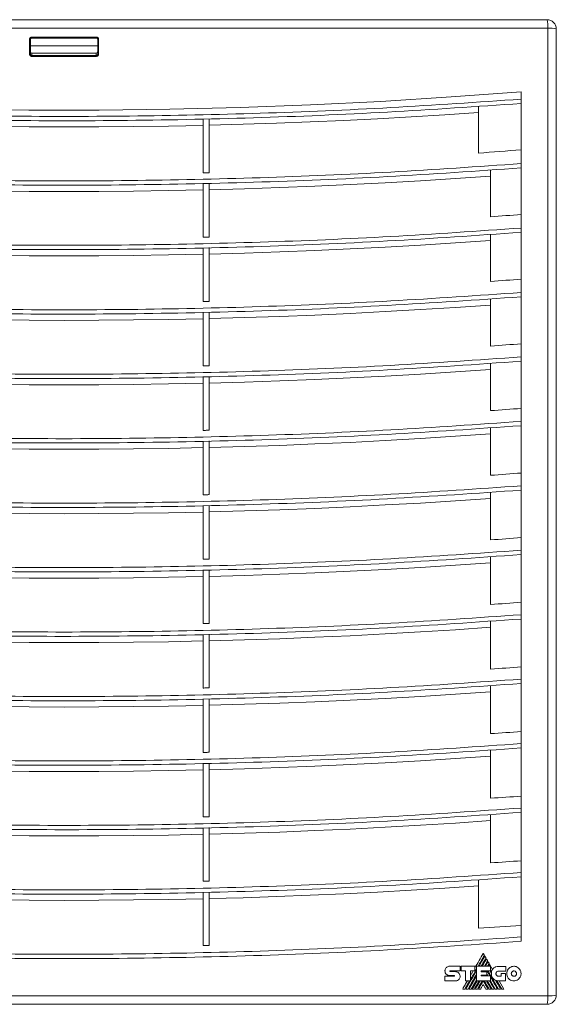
# Model space of a CAD drawing. Header units: millimetres. Extents: x -169 to 690, y -95 to 425.
# Tile 5 of 6: x 284 to 460, y 103 to 425. Entities that reach past the tile are written whole.
import ezdxf

# ---------------------------------------------------------------- set-up
doc = ezdxf.new("R2010")
doc.units = ezdxf.units.MM

msp = doc.modelspace()

# ---------------------------------------------------------------- linework, layer by layer
at = {"color": 7, "linetype": 'Continuous', "lineweight": 15}
for p, q in [((140.55, 425.41), (456.55, 425.41)), ((456.79, 422.65), (140.31, 422.65)), ((456.79, 106.17), (456.79, 422.65)), ((459.55, 422.41), (459.55, 106.41)), ((287.25, 414.2), (287.25, 418.93)), ((287.55, 418.91), (287.55, 414.17)), ((288.05, 419.73), (309.05, 419.73)), ((309.05, 419.41), (288.05, 419.41)), ((309.55, 414.17), (309.55, 418.91)), ((309.85, 418.93), (309.85, 414.2)), ((287.55, 416.91), (309.55, 416.91)), ((288.05, 414.41), (288.05, 413.67)), ((309.05, 414.41), (288.05, 414.41)), ((309.05, 413.67), (309.05, 414.41)), ((448.05, 401.84), (448.05, 399.44)), ((448.05, 399.44), (448.05, 398.02)), ((434.05, 397.01), (434.05, 381.79)), ((448.05, 380.72), (448.05, 398.02)), ((344.05, 393), (344.05, 375.33)), ((346.05, 375.38), (346.05, 393.04)), ((448.05, 380.72), (448.05, 378.36)), ((448.05, 378.36), (448.05, 376.95)), ((448.05, 359.6), (448.05, 376.95)), ((438.05, 376.21), (438.05, 360.95)), ((344.05, 371.92), (344.05, 354.27)), ((346.05, 354.32), (346.05, 371.96)), ((448.05, 359.6), (448.05, 357.28)), ((438.05, 355.14), (438.05, 339.82)), ((448.05, 357.28), (448.05, 355.87)), ((448.05, 338.48), (448.05, 355.87)), ((344.05, 350.85), (344.05, 333.22)), ((346.05, 333.26), (346.05, 350.89)), ((448.05, 338.48), (448.05, 336.21)), ((448.05, 336.21), (448.05, 334.79)), ((438.05, 334.06), (438.05, 318.68)), ((448.05, 317.37), (448.05, 334.79)), ((344.05, 329.77), (344.05, 312.16)), ((346.05, 312.2), (346.05, 329.81)), ((448.05, 317.37), (448.05, 315.13)), ((438.05, 312.98), (438.05, 297.55)), ((448.05, 315.13), (448.05, 313.72)), ((448.05, 296.25), (448.05, 313.72)), ((344.05, 308.69), (344.05, 291.1)), ((346.05, 291.14), (346.05, 308.73)), ((448.05, 296.25), (448.05, 294.05)), ((448.05, 294.05), (448.05, 292.64)), ((438.05, 291.9), (438.05, 276.42)), ((448.05, 275.13), (448.05, 292.64)), ((344.05, 287.62), (344.05, 270.04)), ((346.05, 270.08), (346.05, 287.66)), ((448.05, 275.13), (448.05, 272.98)), ((438.05, 270.83), (438.05, 255.29)), ((448.05, 272.98), (448.05, 271.56)), ((448.05, 254.02), (448.05, 271.56)), ((344.05, 266.54), (344.05, 248.97)), ((346.05, 249.02), (346.05, 266.58)), ((448.05, 254.02), (448.05, 251.9)), ((448.05, 251.9), (448.05, 250.48)), ((438.05, 249.75), (438.05, 234.17)), ((448.05, 232.91), (448.05, 250.48)), ((344.05, 245.46), (344.05, 227.91)), ((346.05, 227.96), (346.05, 245.5)), ((448.05, 232.91), (448.05, 230.82)), ((438.05, 228.67), (438.05, 213.04)), ((448.05, 230.82), (448.05, 229.41)), ((448.05, 211.79), (448.05, 229.41)), ((344.05, 224.38), (344.05, 206.85)), ((346.05, 206.89), (346.05, 224.43)), ((448.05, 211.79), (448.05, 209.74)), ((448.05, 209.74), (448.05, 208.33)), ((438.05, 207.6), (438.05, 191.92)), ((448.05, 190.68), (448.05, 208.33)), ((344.05, 203.31), (344.05, 185.78)), ((346.05, 185.83), (346.05, 203.35)), ((448.05, 190.68), (448.05, 188.67)), ((448.05, 188.67), (448.05, 187.25)), ((448.05, 169.57), (448.05, 187.25)), ((438.05, 186.52), (438.05, 170.79)), ((344.05, 182.23), (344.05, 164.72)), ((346.05, 164.76), (346.05, 182.27)), ((448.05, 169.57), (448.05, 167.59)), ((448.05, 167.59), (448.05, 166.18)), ((438.05, 165.44), (438.05, 149.67)), ((448.05, 148.46), (448.05, 166.18)), ((344.05, 161.15), (344.05, 143.65)), ((346.05, 143.7), (346.05, 161.19)), ((448.05, 148.46), (448.05, 146.51)), ((448.05, 146.51), (448.05, 145.1)), ((448.05, 127.35), (448.05, 145.1)), ((434.05, 144.09), (434.05, 128.29)), ((344.05, 140.08), (344.05, 122.59)), ((346.05, 122.63), (346.05, 140.12)), ((448.05, 127.35), (448.05, 125.44)), ((448.05, 125.44), (448.05, 124.02)), ((436.01, 115.84), (437.06, 117.66)), ((437.22, 117.39), (436.33, 115.84)), ((438.69, 114.84), (437.74, 116.49)), ((423.13, 114.32), (423.13, 114.32)), ((428.06, 115.86), (424.63, 115.86)), ((424.64, 112.83), (426.14, 112.83)), ((424.83, 114.33), (428.06, 114.33)), ((426.57, 114.09), (424.84, 114.09)), ((428.06, 114.33), (428.06, 115.86)), ((432.94, 115.85), (428.39, 115.85)), ((428.39, 115.85), (428.39, 114.33)), ((428.39, 114.33), (429.87, 114.33)), ((429.87, 114.33), (429.87, 111.13)), ((431.43, 114.34), (432.94, 114.34)), ((431.43, 111.13), (431.43, 114.34)), ((432.94, 114.34), (432.94, 115.85)), ((433.4, 115.84), (433.4, 111.13)), ((438.05, 115.84), (433.4, 115.84)), ((434.94, 114.07), (434.94, 114.31)), ((434.94, 114.31), (438.05, 114.31)), ((436.79, 114.07), (434.94, 114.07)), ((434.94, 112.91), (436.79, 112.91)), ((434.94, 112.68), (434.94, 112.91)), ((434.98, 114.07), (435.13, 114.31)), ((435.45, 114.31), (435.3, 114.07)), ((436.79, 112.91), (436.79, 114.07)), ((437.12, 112.68), (436.79, 113.27)), ((438.05, 114.31), (438.05, 115.84)), ((438.39, 114.09), (438.05, 114.68)), ((438.69, 114.84), (438.39, 114.1)), ((443.02, 115.82), (440.64, 115.82)), ((440.64, 114.3), (443.02, 114.3)), ((441.46, 113.49), (441.46, 112.58)), ((442.97, 113.49), (441.46, 113.49)), ((442.97, 111.06), (442.97, 113.49)), ((443.02, 114.3), (443.02, 115.82)), ((423.13, 112.58), (423.13, 111.07)), ((426.14, 112.58), (423.13, 112.58)), ((423.13, 111.07), (426.57, 111.07)), ((429.87, 111.13), (431.43, 111.13)), ((431.71, 108.41), (433.4, 111.33)), ((433.61, 111.13), (432.04, 108.41)), ((433.4, 111.13), (438.02, 111.13)), ((438.02, 112.68), (434.94, 112.68)), ((438.57, 108.41), (436.98, 111.13)), ((438.02, 111.13), (438.02, 112.68)), ((439.6, 108.41), (438.02, 111.13)), ((441.69, 108.41), (440.11, 111.12)), ((441.46, 112.58), (440.64, 112.58)), ((440.65, 111.06), (442.97, 111.06)), ((442.41, 108.41), (440.88, 111.06)), ((428.92, 108.41), (429.65, 108.41)), ((429.97, 108.41), (430.68, 108.41)), ((431.01, 108.41), (431.71, 108.41)), ((432.04, 108.41), (432.75, 108.41)), ((433.07, 108.41), (433.78, 108.41)), ((434.1, 108.41), (434.81, 108.41)), ((436.51, 108.41), (437.22, 108.41)), ((437.54, 108.41), (438.24, 108.41)), ((438.57, 108.41), (439.27, 108.41)), ((439.6, 108.41), (440.31, 108.41)), ((440.63, 108.41), (441.34, 108.41)), ((441.69, 108.41), (442.41, 108.41)), ((140.31, 106.17), (456.79, 106.17)), ((456.55, 103.41), (140.55, 103.41))]:
    msp.add_line(p, q, dxfattribs=at)
at = {"color": 7, "linetype": 'Continuous', "lineweight": 15, "flags": 128}
for points in [[(288.05, 413.67), (290.67, 413.67), (293.3, 413.67), (295.92, 413.67), (298.55, 413.67), (301.17, 413.67), (303.8, 413.67), (306.42, 413.67), (309.05, 413.67)], [(309.05, 413.39), (306.42, 413.39), (303.8, 413.39), (301.17, 413.39), (298.55, 413.39), (295.92, 413.39), (293.3, 413.39), (290.67, 413.39), (288.05, 413.39)], [(448.05, 401.84), (425.13, 400.14), (402.16, 398.71), (379.17, 397.57), (356.15, 396.72), (333.12, 396.15), (310.07, 395.87), (287.02, 395.87), (263.98, 396.15), (240.94, 396.72), (217.93, 397.57), (194.93, 398.71), (171.97, 400.14), (149.05, 401.84)], [(346.05, 390.9), (357.07, 391.2), (368.08, 391.56), (379.09, 391.99), (390.1, 392.47), (401.09, 393.02), (412.09, 393.64), (423.07, 394.31), (434.05, 395.05)], [(253.05, 390.85), (264.42, 390.62), (275.8, 390.45), (287.17, 390.35), (298.55, 390.32), (309.93, 390.35), (321.3, 390.45), (332.68, 390.62), (344.05, 390.85)], [(448.05, 382.86), (446.3, 382.72), (444.55, 382.58), (442.8, 382.45), (441.05, 382.31), (439.3, 382.18), (437.55, 382.05), (435.8, 381.92), (434.05, 381.79)], [(344.05, 375.33), (344.3, 375.34), (344.55, 375.34), (344.8, 375.35), (345.05, 375.35), (345.3, 375.36), (345.55, 375.37), (345.8, 375.37), (346.05, 375.38)], [(346.05, 369.82), (357.57, 370.14), (369.08, 370.52), (380.6, 370.97), (392.1, 371.49), (403.6, 372.08), (415.09, 372.74), (426.57, 373.46), (438.05, 374.26)], [(253.05, 369.77), (264.42, 369.54), (275.8, 369.37), (287.17, 369.27), (298.55, 369.24), (309.93, 369.27), (321.3, 369.37), (332.68, 369.54), (344.05, 369.77)], [(448.05, 361.71), (446.8, 361.62), (445.55, 361.52), (444.3, 361.42), (443.05, 361.33), (441.8, 361.23), (440.55, 361.14), (439.3, 361.04), (438.05, 360.95)], [(344.05, 354.27), (344.3, 354.28), (344.55, 354.29), (344.8, 354.29), (345.05, 354.3), (345.3, 354.3), (345.55, 354.31), (345.8, 354.32), (346.05, 354.32)], [(346.05, 348.74), (357.57, 349.06), (369.08, 349.44), (380.6, 349.9), (392.1, 350.42), (403.6, 351), (415.09, 351.66), (426.57, 352.39), (438.05, 353.18)], [(253.05, 348.7), (264.42, 348.46), (275.8, 348.3), (287.17, 348.2), (298.55, 348.16), (309.93, 348.2), (321.3, 348.3), (332.68, 348.46), (344.05, 348.7)], [(448.05, 340.57), (446.8, 340.47), (445.55, 340.38), (444.3, 340.28), (443.05, 340.19), (441.8, 340.09), (440.55, 340), (439.3, 339.91), (438.05, 339.82)], [(344.05, 333.22), (344.3, 333.22), (344.55, 333.23), (344.8, 333.23), (345.05, 333.24), (345.3, 333.25), (345.55, 333.25), (345.8, 333.26), (346.05, 333.26)], [(346.05, 327.67), (357.57, 327.98), (369.08, 328.37), (380.6, 328.82), (392.1, 329.34), (403.6, 329.93), (415.09, 330.58), (426.57, 331.31), (438.05, 332.1)], [(253.05, 327.62), (264.42, 327.39), (275.8, 327.22), (287.17, 327.12), (298.55, 327.09), (309.93, 327.12), (321.3, 327.22), (332.68, 327.39), (344.05, 327.62)], [(448.05, 319.43), (446.8, 319.33), (445.55, 319.24), (444.3, 319.14), (443.05, 319.05), (441.8, 318.96), (440.55, 318.87), (439.3, 318.77), (438.05, 318.68)], [(344.05, 312.16), (344.3, 312.16), (344.55, 312.17), (344.8, 312.17), (345.05, 312.18), (345.3, 312.19), (345.55, 312.19), (345.8, 312.2), (346.05, 312.2)], [(346.05, 306.59), (357.57, 306.91), (369.08, 307.29), (380.6, 307.74), (392.1, 308.26), (403.6, 308.85), (415.09, 309.51), (426.57, 310.23), (438.05, 311.03)], [(253.05, 306.54), (264.42, 306.31), (275.8, 306.14), (287.17, 306.04), (298.55, 306.01), (309.93, 306.04), (321.3, 306.14), (332.68, 306.31), (344.05, 306.54)], [(448.05, 298.29), (446.8, 298.2), (445.55, 298.1), (444.3, 298.01), (443.05, 297.91), (441.8, 297.82), (440.55, 297.73), (439.3, 297.64), (438.05, 297.55)], [(344.05, 291.1), (344.3, 291.1), (344.55, 291.11), (344.8, 291.11), (345.05, 291.12), (345.3, 291.13), (345.55, 291.13), (345.8, 291.14), (346.05, 291.14)], [(346.05, 285.51), (357.57, 285.83), (369.08, 286.21), (380.6, 286.66), (392.1, 287.18), (403.6, 287.77), (415.09, 288.43), (426.57, 289.16), (438.05, 289.95)], [(253.05, 285.46), (264.42, 285.23), (275.8, 285.07), (287.17, 284.97), (298.55, 284.93), (309.93, 284.97), (321.3, 285.07), (332.68, 285.23), (344.05, 285.46)], [(448.05, 277.15), (446.8, 277.06), (445.55, 276.97), (444.3, 276.87), (443.05, 276.78), (441.8, 276.69), (440.55, 276.6), (439.3, 276.51), (438.05, 276.42)], [(344.05, 270.04), (344.3, 270.04), (344.55, 270.05), (344.8, 270.05), (345.05, 270.06), (345.3, 270.07), (345.55, 270.07), (345.8, 270.08), (346.05, 270.08)], [(346.05, 264.44), (357.57, 264.75), (369.08, 265.14), (380.6, 265.59), (392.1, 266.11), (403.6, 266.7), (415.09, 267.35), (426.57, 268.08), (438.05, 268.87)], [(253.05, 264.39), (264.42, 264.15), (275.8, 263.99), (287.17, 263.89), (298.55, 263.86), (309.93, 263.89), (321.3, 263.99), (332.68, 264.15), (344.05, 264.39)], [(448.05, 256.02), (446.8, 255.92), (445.55, 255.83), (444.3, 255.74), (443.05, 255.65), (441.8, 255.56), (440.55, 255.47), (439.3, 255.38), (438.05, 255.29)], [(344.05, 248.97), (344.3, 248.98), (344.55, 248.99), (344.8, 248.99), (345.05, 249), (345.3, 249), (345.55, 249.01), (345.8, 249.01), (346.05, 249.02)], [(346.05, 243.36), (357.57, 243.67), (369.08, 244.06), (380.6, 244.51), (392.1, 245.03), (403.6, 245.62), (415.09, 246.28), (426.57, 247), (438.05, 247.79)], [(253.05, 243.31), (264.42, 243.08), (275.8, 242.91), (287.17, 242.81), (298.55, 242.78), (309.93, 242.81), (321.3, 242.91), (332.68, 243.08), (344.05, 243.31)], [(448.05, 234.88), (446.8, 234.79), (445.55, 234.7), (444.3, 234.61), (443.05, 234.52), (441.8, 234.43), (440.55, 234.34), (439.3, 234.25), (438.05, 234.17)], [(344.05, 227.91), (344.3, 227.92), (344.55, 227.92), (344.8, 227.93), (345.05, 227.93), (345.3, 227.94), (345.55, 227.95), (345.8, 227.95), (346.05, 227.96)], [(346.05, 222.28), (357.57, 222.6), (369.08, 222.98), (380.6, 223.43), (392.1, 223.95), (403.6, 224.54), (415.09, 225.2), (426.57, 225.92), (438.05, 226.72)], [(253.05, 222.23), (264.42, 222), (275.8, 221.83), (287.17, 221.73), (298.55, 221.7), (309.93, 221.73), (321.3, 221.83), (332.68, 222), (344.05, 222.23)], [(448.05, 213.75), (446.8, 213.66), (445.55, 213.57), (444.3, 213.48), (443.05, 213.39), (441.8, 213.3), (440.55, 213.21), (439.3, 213.13), (438.05, 213.04)], [(344.05, 206.85), (344.3, 206.85), (344.55, 206.86), (344.8, 206.87), (345.05, 206.87), (345.3, 206.88), (345.55, 206.88), (345.8, 206.89), (346.05, 206.89)], [(346.05, 201.2), (357.57, 201.52), (369.08, 201.9), (380.6, 202.36), (392.1, 202.88), (403.6, 203.47), (415.09, 204.12), (426.57, 204.85), (438.05, 205.64)], [(253.05, 201.16), (264.42, 200.92), (275.8, 200.76), (287.17, 200.66), (298.55, 200.62), (309.93, 200.66), (321.3, 200.76), (332.68, 200.92), (344.05, 201.16)], [(448.05, 192.62), (446.8, 192.53), (445.55, 192.44), (444.3, 192.35), (443.05, 192.26), (441.8, 192.17), (440.55, 192.09), (439.3, 192), (438.05, 191.92)], [(344.05, 185.78), (344.3, 185.79), (344.55, 185.8), (344.8, 185.8), (345.05, 185.81), (345.3, 185.81), (345.55, 185.82), (345.8, 185.82), (346.05, 185.83)], [(346.05, 180.13), (357.57, 180.44), (369.08, 180.83), (380.6, 181.28), (392.1, 181.8), (403.6, 182.39), (415.09, 183.05), (426.57, 183.77), (438.05, 184.56)], [(253.05, 180.08), (264.42, 179.85), (275.8, 179.68), (287.17, 179.58), (298.55, 179.55), (309.93, 179.58), (321.3, 179.68), (332.68, 179.85), (344.05, 180.08)], [(448.05, 171.48), (446.8, 171.4), (445.55, 171.31), (444.3, 171.22), (443.05, 171.13), (441.8, 171.05), (440.55, 170.96), (439.3, 170.88), (438.05, 170.79)], [(344.05, 164.72), (344.3, 164.73), (344.55, 164.73), (344.8, 164.74), (345.05, 164.74), (345.3, 164.75), (345.55, 164.75), (345.8, 164.76), (346.05, 164.76)], [(346.05, 159.05), (357.57, 159.37), (369.08, 159.75), (380.6, 160.2), (392.1, 160.72), (403.6, 161.31), (415.09, 161.97), (426.57, 162.69), (438.05, 163.49)], [(253.05, 159), (264.42, 158.77), (275.8, 158.6), (287.17, 158.5), (298.55, 158.47), (309.93, 158.5), (321.3, 158.6), (332.68, 158.77), (344.05, 159)], [(448.05, 150.36), (446.8, 150.27), (445.55, 150.18), (444.3, 150.09), (443.05, 150.01), (441.8, 149.92), (440.55, 149.84), (439.3, 149.75), (438.05, 149.67)], [(344.05, 143.65), (344.3, 143.66), (344.55, 143.67), (344.8, 143.67), (345.05, 143.68), (345.3, 143.68), (345.55, 143.69), (345.8, 143.69), (346.05, 143.7)], [(346.05, 137.97), (357.07, 138.27), (368.08, 138.64), (379.09, 139.06), (390.1, 139.55), (401.09, 140.1), (412.09, 140.71), (423.07, 141.39), (434.05, 142.13)], [(253.05, 137.93), (264.42, 137.69), (275.8, 137.53), (287.17, 137.43), (298.55, 137.39), (309.93, 137.43), (321.3, 137.53), (332.68, 137.69), (344.05, 137.93)], [(448.05, 129.23), (446.3, 129.1), (444.55, 128.98), (442.8, 128.86), (441.05, 128.75), (439.3, 128.63), (437.55, 128.51), (435.8, 128.4), (434.05, 128.29)], [(344.05, 122.59), (344.3, 122.59), (344.55, 122.6), (344.8, 122.6), (345.05, 122.61), (345.3, 122.61), (345.55, 122.62), (345.8, 122.63), (346.05, 122.63)], [(435.67, 120.08), (435.32, 119.49), (434.98, 118.9), (434.64, 118.31), (434.3, 117.72), (433.96, 117.13), (433.62, 116.54), (433.28, 115.95), (432.94, 115.36)], [(433.94, 115.84), (434.2, 116.29), (434.46, 116.74), (434.72, 117.19), (434.98, 117.64), (435.24, 118.1), (435.5, 118.55), (435.77, 119), (436.03, 119.45)], [(436.19, 119.17), (435.95, 118.76), (435.71, 118.34), (435.47, 117.92), (435.23, 117.5), (434.99, 117.09), (434.74, 116.67), (434.5, 116.25), (434.26, 115.84)], [(436.03, 119.45), (435.98, 119.53), (435.94, 119.61), (435.89, 119.69), (435.85, 119.77), (435.8, 119.84), (435.76, 119.92), (435.71, 120), (435.67, 120.08)], [(436.54, 118.56), (436.5, 118.63), (436.46, 118.71), (436.41, 118.79), (436.37, 118.87), (436.32, 118.94), (436.28, 119.02), (436.23, 119.1), (436.19, 119.17)], [(434.97, 115.84), (435.17, 116.18), (435.37, 116.52), (435.56, 116.86), (435.76, 117.2), (435.95, 117.54), (436.15, 117.88), (436.35, 118.22), (436.54, 118.56)], [(436.7, 118.28), (436.53, 117.98), (436.35, 117.67), (436.17, 117.37), (436, 117.06), (435.82, 116.75), (435.65, 116.45), (435.47, 116.14), (435.29, 115.84)], [(437.06, 117.66), (437.02, 117.74), (436.97, 117.82), (436.93, 117.89), (436.88, 117.97), (436.84, 118.05), (436.79, 118.13), (436.75, 118.2), (436.7, 118.28)], [(437.05, 115.84), (437.12, 115.95), (437.18, 116.07), (437.25, 116.18), (437.32, 116.3), (437.38, 116.41), (437.45, 116.53), (437.52, 116.64), (437.58, 116.76)], [(437.58, 116.76), (437.54, 116.84), (437.49, 116.92), (437.45, 116.99), (437.4, 117.07), (437.36, 117.15), (437.31, 117.23), (437.27, 117.31), (437.22, 117.39)], [(437.74, 116.49), (437.69, 116.41), (437.64, 116.33), (437.6, 116.25), (437.55, 116.16), (437.5, 116.08), (437.46, 116), (437.41, 115.92), (437.36, 115.84)], [(433.4, 114.35), (432.97, 113.6), (432.55, 112.86), (432.12, 112.12), (431.69, 111.38), (431.26, 110.63), (430.83, 109.89), (430.4, 109.15), (429.97, 108.41)], [(430.68, 108.41), (431.02, 109), (431.36, 109.59), (431.7, 110.17), (432.04, 110.76), (432.38, 111.35), (432.72, 111.94), (433.06, 112.53), (433.4, 113.12)], [(431.43, 111.48), (431.67, 111.91), (431.92, 112.34), (432.17, 112.77), (432.41, 113.19), (432.66, 113.62), (432.91, 114.05), (433.16, 114.48), (433.4, 114.91)], [(432.35, 114.34), (432.23, 114.14), (432.12, 113.94), (432, 113.74), (431.89, 113.54), (431.77, 113.34), (431.66, 113.14), (431.54, 112.94), (431.43, 112.74)], [(435.22, 112.68), (435.24, 112.71), (435.26, 112.74), (435.27, 112.77), (435.29, 112.8), (435.31, 112.83), (435.32, 112.86), (435.34, 112.89), (435.36, 112.91)], [(435.67, 112.91), (435.66, 112.89), (435.64, 112.86), (435.62, 112.83), (435.61, 112.8), (435.59, 112.77), (435.57, 112.74), (435.56, 112.71), (435.54, 112.68)], [(436.02, 114.07), (436.04, 114.1), (436.06, 114.13), (436.08, 114.16), (436.1, 114.19), (436.11, 114.22), (436.13, 114.25), (436.15, 114.28), (436.17, 114.31)], [(436.48, 114.31), (436.46, 114.28), (436.45, 114.25), (436.43, 114.22), (436.41, 114.19), (436.39, 114.16), (436.37, 114.13), (436.36, 114.1), (436.34, 114.07)], [(436.8, 112.68), (436.78, 112.71), (436.76, 112.74), (436.75, 112.77), (436.73, 112.8), (436.71, 112.83), (436.7, 112.86), (436.68, 112.89), (436.66, 112.91)], [(437.05, 114.04), (437.07, 114.08), (437.09, 114.11), (437.11, 114.15), (437.13, 114.18), (437.15, 114.21), (437.17, 114.25), (437.19, 114.28), (437.21, 114.31)], [(437.83, 112.68), (437.74, 112.85), (437.64, 113.02), (437.54, 113.19), (437.44, 113.36), (437.34, 113.53), (437.24, 113.7), (437.15, 113.87), (437.05, 114.04)], [(438.33, 113.62), (438.27, 113.7), (438.22, 113.79), (438.17, 113.88), (438.12, 113.97), (438.07, 114.05), (438.02, 114.14), (437.97, 114.23), (437.92, 114.31)], [(430.49, 111.13), (430.3, 110.79), (430.1, 110.45), (429.9, 110.11), (429.71, 109.77), (429.51, 109.43), (429.32, 109.09), (429.12, 108.75), (428.92, 108.41)], [(429.65, 108.41), (429.85, 108.75), (430.04, 109.09), (430.24, 109.43), (430.44, 109.77), (430.63, 110.11), (430.83, 110.45), (431.03, 110.79), (431.22, 111.13)], [(433.4, 112.56), (433.1, 112.04), (432.8, 111.52), (432.51, 111), (432.21, 110.48), (431.91, 109.96), (431.61, 109.45), (431.31, 108.93), (431.01, 108.41)], [(432.75, 108.41), (432.94, 108.75), (433.14, 109.09), (433.34, 109.43), (433.53, 109.77), (433.73, 110.11), (433.93, 110.45), (434.12, 110.79), (434.32, 111.13)], [(434.64, 111.13), (434.45, 110.79), (434.25, 110.45), (434.05, 110.11), (433.86, 109.77), (433.66, 109.43), (433.46, 109.09), (433.27, 108.75), (433.07, 108.41)], [(433.78, 108.41), (433.98, 108.75), (434.17, 109.09), (434.37, 109.43), (434.57, 109.77), (434.77, 110.11), (434.96, 110.45), (435.16, 110.79), (435.36, 111.13)], [(435.66, 111.11), (435.46, 110.77), (435.27, 110.43), (435.08, 110.1), (434.88, 109.76), (434.69, 109.42), (434.49, 109.08), (434.3, 108.75), (434.1, 108.41)], [(434.81, 108.41), (434.91, 108.59), (435.02, 108.77), (435.13, 108.96), (435.23, 109.14), (435.34, 109.32), (435.45, 109.51), (435.55, 109.69), (435.66, 109.87)], [(437.22, 108.41), (437.02, 108.75), (436.83, 109.08), (436.63, 109.42), (436.44, 109.76), (436.24, 110.1), (436.05, 110.43), (435.85, 110.77), (435.66, 111.11)], [(435.66, 109.87), (435.77, 109.69), (435.87, 109.51), (435.98, 109.32), (436.08, 109.14), (436.19, 108.96), (436.3, 108.77), (436.4, 108.59), (436.51, 108.41)], [(435.96, 111.13), (436.16, 110.79), (436.36, 110.45), (436.55, 110.11), (436.75, 109.77), (436.95, 109.43), (437.15, 109.09), (437.34, 108.75), (437.54, 108.41)], [(438.24, 108.41), (438.05, 108.75), (437.85, 109.09), (437.65, 109.43), (437.46, 109.77), (437.26, 110.11), (437.06, 110.45), (436.86, 110.79), (436.67, 111.13)], [(439.27, 108.41), (439.07, 108.75), (438.88, 109.09), (438.68, 109.43), (438.48, 109.77), (438.29, 110.11), (438.09, 110.45), (437.89, 110.79), (437.7, 111.13)], [(440.31, 108.41), (440.02, 108.9), (439.74, 109.4), (439.45, 109.89), (439.16, 110.39), (438.88, 110.88), (438.59, 111.37), (438.31, 111.87), (438.02, 112.36)], [(441.34, 108.41), (441.13, 108.77), (440.92, 109.12), (440.72, 109.48), (440.51, 109.84), (440.3, 110.2), (440.09, 110.56), (439.89, 110.91), (439.68, 111.27)]]:
    msp.add_lwpolyline(points, dxfattribs=at)
at = {"color": 7, "linetype": 'Continuous', "lineweight": 15}
for centre, radius, start, end in [((448.15, 423.3), 8.66, 355.6974, 14.1233), ((456.55, 422.41), 3, 0, 90), ((457.44, 414.01), 8.66, 75.8775, 94.3014), ((287.32, 417.94), 0.998, 76.8888, 94.3244), ((303.58, 419.65), 15.54, 179.6837, 180.8761), ((293.4, 419.65), 15.65, 359.131, 0.3144), ((309.78, 417.94), 0.998, 85.6763, 103.1101), ((287.32, 413.17), 1.03, 77.2834, 94.1981), ((302.51, 413.45), 14.46, 179.1244, 180.2228), ((294.58, 413.45), 14.47, 359.7745, 0.8722), ((309.78, 413.17), 1.03, 85.8025, 102.7155), ((456.55, 106.41), 3, 270, 0), ((457.44, 114.81), 8.66, 265.6974, 284.1234), ((448.15, 105.52), 8.66, 345.8766, 4.3026)]:
    msp.add_arc(centre, radius, start, end, dxfattribs=at)
for centre, start_param, end_param in [((288.05, 414.91), 4.712389, 6.283185), ((309.05, 414.91), 0, 1.570796)]:
    msp.add_ellipse(centre, major_axis=(0, -0.501), ratio=0.99863, start_param=start_param, end_param=end_param, dxfattribs=at)
for points, knots in [([(287.25, 418.93), (287.25, 418.99), (287.26, 419.14), (287.36, 419.37), (287.54, 419.57), (287.78, 419.71), (287.96, 419.72), (288.05, 419.73)], [0, 0, 0, 0, 0.143511, 0.358188, 0.572286, 0.786137, 1, 1, 1, 1]), ([(288.05, 419.41), (287.99, 419.4), (287.88, 419.39), (287.73, 419.31), (287.62, 419.18), (287.56, 419.04), (287.55, 418.95), (287.55, 418.91)], [0, 0, 0, 0, 0.2134247, 0.4270058, 0.6411208, 0.8561459, 1, 1, 1, 1]), ([(309.05, 419.73), (309.11, 419.73), (309.26, 419.72), (309.48, 419.62), (309.69, 419.44), (309.82, 419.2), (309.84, 419.02), (309.85, 418.93)], [0, 0, 0, 0, 0.139433, 0.353941, 0.56907, 0.78454, 1, 1, 1, 1]), ([(309.55, 418.91), (309.54, 418.97), (309.53, 419.08), (309.45, 419.23), (309.32, 419.34), (309.18, 419.4), (309.09, 419.41), (309.05, 419.41)], [0, 0, 0, 0, 0.215949, 0.431675, 0.646724, 0.860868, 1, 1, 1, 1]), ([(288.05, 413.39), (287.99, 413.4), (287.84, 413.41), (287.62, 413.5), (287.41, 413.68), (287.27, 413.92), (287.26, 414.11), (287.25, 414.2)], [0, 0, 0, 0, 0.135264, 0.349848, 0.56609, 0.783058, 1, 1, 1, 1]), ([(287.55, 414.17), (287.55, 414.12), (287.57, 414), (287.65, 413.85), (287.78, 413.74), (287.92, 413.68), (288.01, 413.67), (288.05, 413.67)], [0, 0, 0, 0, 0.218164, 0.43586, 0.651964, 0.865594, 1, 1, 1, 1]), ([(309.85, 414.2), (309.85, 414.14), (309.84, 413.98), (309.74, 413.76), (309.56, 413.56), (309.32, 413.42), (309.14, 413.4), (309.05, 413.39)], [0, 0, 0, 0, 0.146371, 0.361451, 0.574856, 0.787404, 1, 1, 1, 1]), ([(309.05, 413.67), (309.1, 413.67), (309.22, 413.69), (309.37, 413.77), (309.48, 413.9), (309.54, 414.04), (309.55, 414.14), (309.55, 414.17)], [0, 0, 0, 0, 0.211295, 0.423167, 0.63676, 0.852784, 1, 1, 1, 1]), ([(448.05, 399.44), (433.85, 398.45), (405.45, 396.47), (362.73, 394.67), (319.95, 393.74), (277.15, 393.74), (234.37, 394.67), (191.64, 396.47), (163.25, 398.45), (149.05, 399.44)], [0, 0, 0, 0, 0.1429, 0.285699, 0.428531, 0.57147, 0.714302, 0.857101, 1, 1, 1, 1]), ([(149.05, 398.02), (162.95, 397.05), (190.75, 395.11), (232.62, 393.32), (274.56, 392.36), (317.21, 392.29), (360.49, 393.18), (404.35, 394.99), (433.49, 397.01), (448.05, 398.02)], [0, 0, 0, 0, 0.139835, 0.279831, 0.419926, 0.560057, 0.706831, 0.853502, 1, 1, 1, 1]), ([(448.05, 378.36), (433.85, 377.37), (405.45, 375.39), (362.73, 373.6), (319.95, 372.66), (277.15, 372.66), (234.37, 373.6), (191.64, 375.39), (163.25, 377.37), (149.05, 378.36)], [0, 0, 0, 0, 0.1429, 0.285699, 0.428531, 0.57147, 0.714302, 0.857101, 1, 1, 1, 1]), ([(149.05, 376.95), (162.95, 375.98), (190.75, 374.04), (232.62, 372.25), (274.56, 371.28), (317.21, 371.22), (360.49, 372.1), (404.35, 373.91), (433.49, 375.93), (448.05, 376.95)], [0, 0, 0, 0, 0.139835, 0.279831, 0.419926, 0.560057, 0.706831, 0.853502, 1, 1, 1, 1]), ([(448.05, 357.28), (433.85, 356.29), (405.45, 354.32), (362.73, 352.52), (319.95, 351.58), (277.15, 351.58), (234.37, 352.52), (191.64, 354.32), (163.25, 356.29), (149.05, 357.28)], [0, 0, 0, 0, 0.1429, 0.285699, 0.428531, 0.57147, 0.714302, 0.857101, 1, 1, 1, 1]), ([(149.05, 355.87), (162.95, 354.9), (190.75, 352.96), (232.62, 351.17), (274.56, 350.2), (317.21, 350.14), (360.49, 351.03), (404.35, 352.83), (433.49, 354.86), (448.05, 355.87)], [0, 0, 0, 0, 0.139835, 0.279831, 0.419926, 0.560057, 0.706831, 0.853502, 1, 1, 1, 1]), ([(448.05, 336.21), (433.85, 335.22), (405.45, 333.24), (362.73, 331.44), (319.95, 330.5), (277.15, 330.5), (234.37, 331.44), (191.64, 333.24), (163.25, 335.22), (149.05, 336.21)], [0, 0, 0, 0, 0.1429, 0.285699, 0.428531, 0.57147, 0.714302, 0.857101, 1, 1, 1, 1]), ([(149.05, 334.79), (162.95, 333.82), (190.75, 331.88), (232.62, 330.09), (274.56, 329.13), (317.21, 329.06), (360.49, 329.95), (404.35, 331.76), (433.49, 333.78), (448.05, 334.79)], [0, 0, 0, 0, 0.139835, 0.279831, 0.419926, 0.560057, 0.706831, 0.853502, 1, 1, 1, 1]), ([(448.05, 315.13), (433.85, 314.14), (405.45, 312.16), (362.73, 310.36), (319.95, 309.43), (277.15, 309.43), (234.37, 310.36), (191.64, 312.16), (163.25, 314.14), (149.05, 315.13)], [0, 0, 0, 0, 0.1429, 0.285699, 0.428531, 0.57147, 0.714302, 0.857101, 1, 1, 1, 1]), ([(149.05, 313.72), (162.95, 312.75), (190.75, 310.81), (232.62, 309.02), (274.56, 308.05), (317.21, 307.98), (360.49, 308.87), (404.35, 310.68), (433.49, 312.7), (448.05, 313.72)], [0, 0, 0, 0, 0.139835, 0.279831, 0.419926, 0.560057, 0.706831, 0.853502, 1, 1, 1, 1]), ([(448.05, 294.05), (433.85, 293.06), (405.45, 291.09), (362.73, 289.29), (319.95, 288.35), (277.15, 288.35), (234.37, 289.29), (191.64, 291.09), (163.25, 293.06), (149.05, 294.05)], [0, 0, 0, 0, 0.1429004, 0.2856994, 0.4285306, 0.57147, 0.7143018, 0.8571006, 1, 1, 1, 1]), ([(149.05, 292.64), (162.95, 291.67), (190.75, 289.73), (232.62, 287.94), (274.56, 286.97), (317.21, 286.91), (360.49, 287.8), (404.35, 289.6), (433.49, 291.63), (448.05, 292.64)], [0, 0, 0, 0, 0.139835, 0.279831, 0.419926, 0.560057, 0.706831, 0.853502, 1, 1, 1, 1]), ([(448.05, 272.98), (433.85, 271.99), (405.45, 270.01), (362.73, 268.21), (319.95, 267.27), (277.15, 267.27), (234.37, 268.21), (191.64, 270.01), (163.25, 271.99), (149.05, 272.98)], [0, 0, 0, 0, 0.1429, 0.285699, 0.428531, 0.57147, 0.714302, 0.857101, 1, 1, 1, 1]), ([(149.05, 271.56), (162.95, 270.59), (190.75, 268.65), (232.62, 266.86), (274.56, 265.9), (317.21, 265.83), (360.49, 266.72), (404.35, 268.53), (433.49, 270.55), (448.05, 271.56)], [0, 0, 0, 0, 0.139835, 0.279831, 0.419926, 0.560057, 0.706831, 0.853502, 1, 1, 1, 1]), ([(448.05, 251.9), (433.85, 250.91), (405.45, 248.93), (362.73, 247.13), (319.95, 246.2), (277.15, 246.2), (234.37, 247.13), (191.64, 248.93), (163.25, 250.91), (149.05, 251.9)], [0, 0, 0, 0, 0.1429, 0.285699, 0.428531, 0.57147, 0.714302, 0.857101, 1, 1, 1, 1]), ([(149.05, 250.48), (162.95, 249.51), (190.75, 247.58), (232.62, 245.79), (274.56, 244.82), (317.21, 244.75), (360.49, 245.64), (404.35, 247.45), (433.49, 249.47), (448.05, 250.48)], [0, 0, 0, 0, 0.139835, 0.279831, 0.419926, 0.560057, 0.706831, 0.853502, 1, 1, 1, 1]), ([(448.05, 230.82), (433.85, 229.83), (405.45, 227.85), (362.73, 226.06), (319.95, 225.12), (277.15, 225.12), (234.37, 226.06), (191.64, 227.85), (163.25, 229.83), (149.05, 230.82)], [0, 0, 0, 0, 0.1429004, 0.2856994, 0.4285306, 0.57147, 0.7143018, 0.8571006, 1, 1, 1, 1]), ([(149.05, 229.41), (162.95, 228.44), (190.75, 226.5), (232.62, 224.71), (274.56, 223.74), (317.21, 223.68), (360.49, 224.57), (404.35, 226.37), (433.49, 228.4), (448.05, 229.41)], [0, 0, 0, 0, 0.139835, 0.279831, 0.419926, 0.560057, 0.706831, 0.853502, 1, 1, 1, 1]), ([(448.05, 209.74), (433.85, 208.76), (405.45, 206.78), (362.73, 204.98), (319.95, 204.04), (277.15, 204.04), (234.37, 204.98), (191.64, 206.78), (163.25, 208.76), (149.05, 209.74)], [0, 0, 0, 0, 0.1429, 0.285699, 0.428531, 0.57147, 0.714302, 0.857101, 1, 1, 1, 1]), ([(149.05, 208.33), (162.95, 207.36), (190.75, 205.42), (232.62, 203.63), (274.56, 202.67), (317.21, 202.6), (360.49, 203.49), (404.35, 205.3), (433.49, 207.32), (448.05, 208.33)], [0, 0, 0, 0, 0.139835, 0.279831, 0.419926, 0.560057, 0.706831, 0.853502, 1, 1, 1, 1]), ([(448.05, 188.67), (433.85, 187.68), (405.45, 185.7), (362.73, 183.9), (319.95, 182.97), (277.15, 182.97), (234.37, 183.9), (191.64, 185.7), (163.25, 187.68), (149.05, 188.67)], [0, 0, 0, 0, 0.1429, 0.285699, 0.428531, 0.57147, 0.714302, 0.857101, 1, 1, 1, 1]), ([(149.05, 187.25), (162.95, 186.28), (190.75, 184.34), (232.62, 182.55), (274.56, 181.59), (317.21, 181.52), (360.49, 182.41), (404.35, 184.22), (433.49, 186.24), (448.05, 187.25)], [0, 0, 0, 0, 0.139835, 0.279831, 0.419926, 0.560057, 0.706831, 0.853502, 1, 1, 1, 1]), ([(448.05, 167.59), (433.85, 166.6), (405.45, 164.62), (362.73, 162.83), (319.95, 161.89), (277.15, 161.89), (234.37, 162.83), (191.64, 164.62), (163.25, 166.6), (149.05, 167.59)], [0, 0, 0, 0, 0.1429004, 0.2856994, 0.4285306, 0.57147, 0.7143018, 0.8571006, 1, 1, 1, 1]), ([(149.05, 166.18), (162.95, 165.21), (190.75, 163.27), (232.62, 161.48), (274.56, 160.51), (317.21, 160.45), (360.49, 161.34), (404.35, 163.14), (433.49, 165.17), (448.05, 166.18)], [0, 0, 0, 0, 0.139835, 0.279831, 0.419926, 0.560057, 0.706831, 0.853502, 1, 1, 1, 1]), ([(448.05, 146.51), (433.85, 145.52), (405.45, 143.55), (362.73, 141.75), (319.95, 140.81), (277.15, 140.81), (234.37, 141.75), (191.64, 143.55), (163.25, 145.52), (149.05, 146.51)], [0, 0, 0, 0, 0.1429, 0.285699, 0.428531, 0.57147, 0.714302, 0.857101, 1, 1, 1, 1]), ([(149.05, 145.1), (162.95, 144.13), (190.75, 142.19), (232.62, 140.4), (274.56, 139.43), (317.21, 139.37), (360.49, 140.26), (404.35, 142.06), (433.49, 144.09), (448.05, 145.1)], [0, 0, 0, 0, 0.139835, 0.279831, 0.419926, 0.560057, 0.706831, 0.853502, 1, 1, 1, 1]), ([(448.05, 125.44), (433.85, 124.45), (405.45, 122.47), (362.73, 120.67), (319.95, 119.74), (277.15, 119.74), (234.37, 120.67), (191.64, 122.47), (163.25, 124.45), (149.05, 125.44)], [0, 0, 0, 0, 0.1429, 0.285699, 0.428531, 0.57147, 0.714302, 0.857101, 1, 1, 1, 1]), ([(149.05, 124.02), (162.95, 123.05), (190.75, 121.11), (232.62, 119.32), (274.56, 118.36), (317.21, 118.29), (360.49, 119.18), (404.35, 120.99), (433.49, 123.01), (448.05, 124.02)], [0, 0, 0, 0, 0.139835, 0.279831, 0.419926, 0.560057, 0.706831, 0.853502, 1, 1, 1, 1]), ([(423.57, 115.4), (423.47, 115.28), (423.27, 115.03), (423.14, 114.64), (423.13, 114.39), (423.13, 114.32)], [0, 0, 0, 0, 0.385498, 0.817594, 1, 1, 1, 1]), ([(423.13, 114.32), (423.14, 114.12), (423.17, 113.83), (423.34, 113.47), (423.46, 113.33), (423.53, 113.26)], [0, 0, 0, 0, 0.506741, 0.747308, 1, 1, 1, 1]), ([(423.53, 113.26), (423.65, 113.16), (423.93, 112.94), (424.34, 112.85), (424.58, 112.83), (424.64, 112.83)], [0, 0, 0, 0, 0.3949, 0.868452, 1, 1, 1, 1]), ([(424.63, 115.86), (424.48, 115.84), (424.18, 115.82), (423.81, 115.63), (423.63, 115.46), (423.57, 115.4)], [0, 0, 0, 0, 0.370566, 0.785442, 1, 1, 1, 1]), ([(424.74, 114.2), (424.74, 114.21), (424.74, 114.24), (424.75, 114.27), (424.76, 114.29), (424.77, 114.29)], [0, 0, 0, 0, 0.456161, 0.723255, 1, 1, 1, 1]), ([(424.77, 114.12), (424.76, 114.13), (424.75, 114.15), (424.74, 114.17), (424.74, 114.19), (424.74, 114.2)], [0, 0, 0, 0, 0.3902533, 0.832902, 1, 1, 1, 1]), ([(424.77, 114.29), (424.78, 114.3), (424.79, 114.32), (424.81, 114.33), (424.82, 114.33), (424.83, 114.33)], [0, 0, 0, 0, 0.516287, 0.750229, 1, 1, 1, 1]), ([(424.84, 114.09), (424.83, 114.09), (424.81, 114.09), (424.78, 114.11), (424.77, 114.12), (424.77, 114.12)], [0, 0, 0, 0, 0.36734, 0.767336, 1, 1, 1, 1]), ([(426.14, 112.83), (426.15, 112.83), (426.17, 112.83), (426.19, 112.81), (426.2, 112.8), (426.21, 112.79)], [0, 0, 0, 0, 0.345594, 0.740614, 1, 1, 1, 1]), ([(426.21, 112.79), (426.22, 112.78), (426.24, 112.75), (426.25, 112.72), (426.25, 112.7), (426.25, 112.69)], [0, 0, 0, 0, 0.445132, 0.931944, 1, 1, 1, 1]), ([(427.63, 113.63), (427.53, 113.72), (427.29, 113.93), (426.9, 114.07), (426.65, 114.09), (426.57, 114.09)], [0, 0, 0, 0, 0.363559, 0.801539, 1, 1, 1, 1]), ([(428.07, 112.52), (428.06, 112.68), (428.03, 113.02), (427.84, 113.39), (427.68, 113.58), (427.63, 113.63)], [0, 0, 0, 0, 0.391791, 0.836328, 1, 1, 1, 1]), ([(440.63, 108.41), (440.06, 109.39), (438.92, 111.36), (437.78, 113.33), (437.22, 114.31)], [0, 0, 0, 0, 0.5000024, 1, 1, 1, 1]), ([(438.39, 114.1), (438.38, 114.06), (438.37, 113.97), (438.34, 113.81), (438.33, 113.69), (438.33, 113.62)], [0, 0, 0, 0, 0.255278, 0.51053, 1, 1, 1, 1]), ([(438.33, 113.62), (438.33, 113.35), (438.33, 112.82), (438.67, 112.09), (439.21, 111.5), (439.9, 111.13), (440.41, 111.08), (440.65, 111.06)], [0, 0, 0, 0, 0.2028964, 0.405814, 0.6094013, 0.8133728, 1, 1, 1, 1]), ([(438.96, 115.18), (438.93, 115.15), (438.88, 115.1), (438.79, 114.99), (438.73, 114.9), (438.69, 114.84)], [0, 0, 0, 0, 0.250975, 0.501951, 1, 1, 1, 1]), ([(440.64, 115.82), (440.32, 115.8), (439.86, 115.76), (439.3, 115.48), (439.07, 115.28), (438.96, 115.18)], [0, 0, 0, 0, 0.51271, 0.750427, 1, 1, 1, 1]), ([(439.81, 113.44), (439.82, 113.53), (439.83, 113.71), (439.94, 113.92), (440.03, 114.02), (440.05, 114.05)], [0, 0, 0, 0, 0.384993, 0.829376, 1, 1, 1, 1]), ([(440.05, 112.83), (440, 112.9), (439.88, 113.04), (439.82, 113.26), (439.81, 113.4), (439.81, 113.44)], [0, 0, 0, 0, 0.38526, 0.816485, 1, 1, 1, 1]), ([(440.05, 114.05), (440.11, 114.1), (440.25, 114.21), (440.46, 114.29), (440.59, 114.29), (440.64, 114.3)], [0, 0, 0, 0, 0.369505, 0.796332, 1, 1, 1, 1]), ([(440.64, 112.58), (440.56, 112.59), (440.39, 112.6), (440.19, 112.71), (440.09, 112.8), (440.05, 112.83)], [0, 0, 0, 0, 0.3663719, 0.7822855, 1, 1, 1, 1]), ([(444.03, 115.14), (443.88, 114.95), (443.56, 114.55), (443.37, 113.94), (443.35, 113.56), (443.35, 113.44)], [0, 0, 0, 0, 0.386016, 0.8157289, 1, 1, 1, 1]), ([(443.35, 113.44), (443.37, 113.2), (443.41, 112.69), (443.7, 112.11), (443.96, 111.83), (444.03, 111.75)], [0, 0, 0, 0, 0.3831812, 0.8274813, 1, 1, 1, 1]), ([(445.68, 115.84), (445.45, 115.82), (444.97, 115.78), (444.41, 115.49), (444.13, 115.23), (444.03, 115.14)], [0, 0, 0, 0, 0.3690539, 0.7842135, 1, 1, 1, 1]), ([(445.08, 114.07), (445.02, 114), (444.91, 113.85), (444.84, 113.62), (444.83, 113.48), (444.83, 113.44)], [0, 0, 0, 0, 0.387347, 0.815282, 1, 1, 1, 1]), ([(444.83, 113.44), (444.84, 113.35), (444.85, 113.16), (444.96, 112.95), (445.06, 112.85), (445.08, 112.82)], [0, 0, 0, 0, 0.385616, 0.833468, 1, 1, 1, 1]), ([(445.68, 114.32), (445.6, 114.31), (445.42, 114.3), (445.22, 114.19), (445.12, 114.1), (445.08, 114.07)], [0, 0, 0, 0, 0.3675071, 0.7827871, 1, 1, 1, 1]), ([(445.08, 112.82), (445.14, 112.76), (445.28, 112.65), (445.49, 112.57), (445.63, 112.56), (445.68, 112.56)], [0, 0, 0, 0, 0.365907, 0.796943, 1, 1, 1, 1]), ([(447.33, 115.14), (447.16, 115.29), (446.79, 115.61), (446.19, 115.82), (445.8, 115.84), (445.68, 115.84)], [0, 0, 0, 0, 0.3684677, 0.8020133, 1, 1, 1, 1]), ([(446.28, 114.06), (446.22, 114.12), (446.08, 114.24), (445.86, 114.31), (445.72, 114.32), (445.68, 114.32)], [0, 0, 0, 0, 0.368502, 0.80265, 1, 1, 1, 1]), ([(445.68, 112.56), (445.76, 112.57), (445.94, 112.59), (446.14, 112.69), (446.25, 112.79), (446.28, 112.82)], [0, 0, 0, 0, 0.370225, 0.78518, 1, 1, 1, 1]), ([(446.53, 113.44), (446.52, 113.53), (446.51, 113.72), (446.4, 113.93), (446.31, 114.03), (446.28, 114.06)], [0, 0, 0, 0, 0.383772, 0.825738, 1, 1, 1, 1]), ([(446.28, 112.82), (446.34, 112.89), (446.46, 113.03), (446.52, 113.26), (446.53, 113.4), (446.53, 113.44)], [0, 0, 0, 0, 0.3854157, 0.8152129, 1, 1, 1, 1]), ([(448.02, 113.44), (448, 113.68), (447.95, 114.2), (447.66, 114.77), (447.4, 115.06), (447.33, 115.14)], [0, 0, 0, 0, 0.383573, 0.825618, 1, 1, 1, 1]), ([(447.33, 111.75), (447.48, 111.94), (447.81, 112.33), (447.99, 112.94), (448.01, 113.33), (448.02, 113.44)], [0, 0, 0, 0, 0.384115, 0.813239, 1, 1, 1, 1]), ([(426.21, 112.61), (426.21, 112.6), (426.19, 112.59), (426.16, 112.58), (426.15, 112.58), (426.14, 112.58)], [0, 0, 0, 0, 0.356335, 0.785694, 1, 1, 1, 1]), ([(426.25, 112.69), (426.24, 112.68), (426.24, 112.65), (426.23, 112.62), (426.22, 112.61), (426.21, 112.61)], [0, 0, 0, 0, 0.4008197, 0.8701669, 1, 1, 1, 1]), ([(426.57, 111.07), (426.73, 111.08), (427.06, 111.1), (427.42, 111.29), (427.6, 111.45), (427.64, 111.49)], [0, 0, 0, 0, 0.385458, 0.845078, 1, 1, 1, 1]), ([(427.64, 111.49), (427.74, 111.59), (427.93, 111.82), (428.06, 112.19), (428.07, 112.43), (428.07, 112.52)], [0, 0, 0, 0, 0.363434, 0.774234, 1, 1, 1, 1]), ([(444.03, 111.75), (444.2, 111.6), (444.57, 111.28), (445.17, 111.07), (445.56, 111.05), (445.68, 111.05)], [0, 0, 0, 0, 0.3680714, 0.7995953, 1, 1, 1, 1]), ([(445.68, 111.05), (445.91, 111.07), (446.39, 111.11), (446.95, 111.4), (447.24, 111.66), (447.33, 111.75)], [0, 0, 0, 0, 0.3707975, 0.7880071, 1, 1, 1, 1])]:
    msp.add_open_spline(points, degree=3, knots=knots, dxfattribs=at)

doc.saveas('drawing.dxf')
